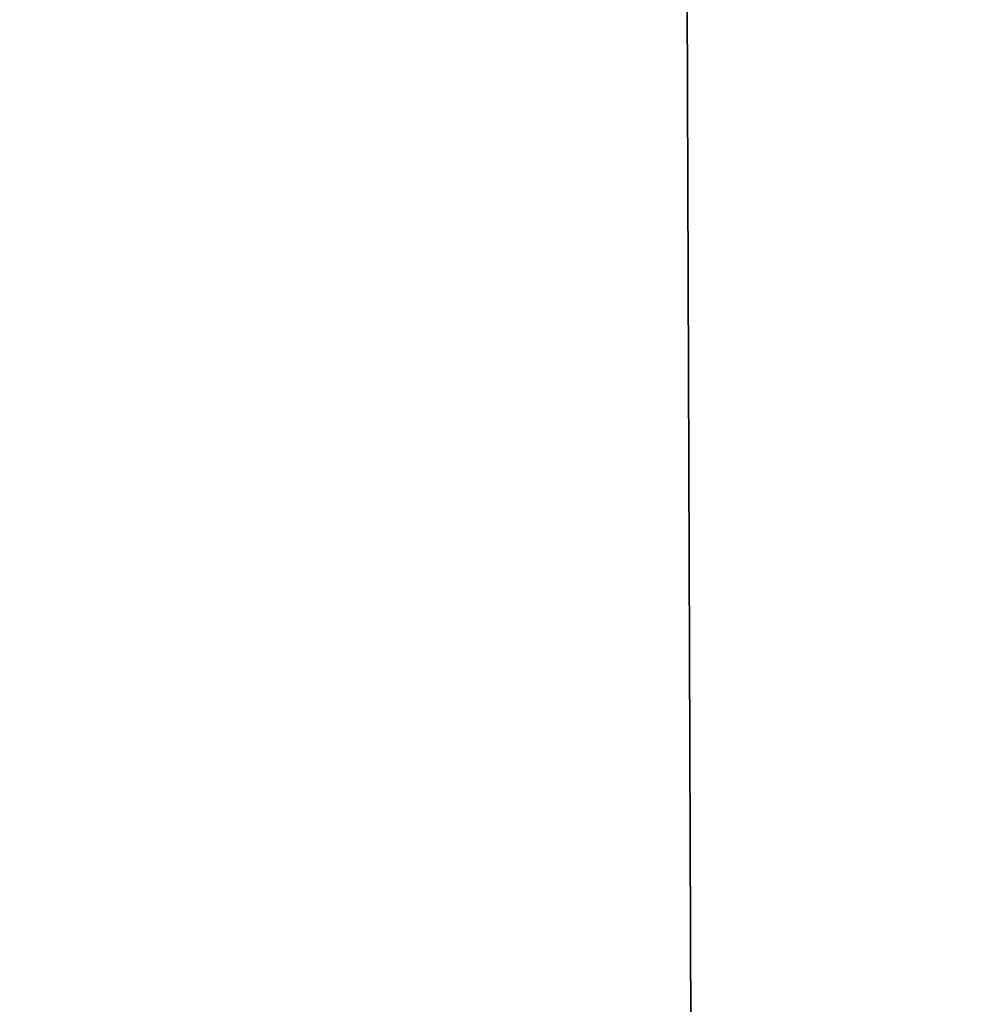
# Model space of a CAD drawing. Header units: millimetres. Extents: x -455 to 455, y -678 to 20.
# Tile 196 of 256: x -2.178 to -2.038, y -59.591 to -59.446. Entities that reach past the tile are written whole.
import ezdxf

# ---------------------------------------------------------------- set-up
doc = ezdxf.new("R2010")
doc.units = ezdxf.units.MM
doc.header["$LTSCALE"] = 65.185185
for name, color, linetype in [('237', 7, 'CONTINUOUS'), ('362', 7, 'CONTINUOUS'), ('375', 7, 'CONTINUOUS'), ('566', 7, 'CONTINUOUS'), ('568', 7, 'CONTINUOUS')]:
    doc.layers.add(name, color=color, linetype=linetype)

msp = doc.modelspace()

# ---------------------------------------------------------------- linework, layer by layer
at = {"layer": '237', "linetype": 'Continuous'}
for points in [[(-2.02482, -74.85131, -2.96229), (-2.2, -25, -1.35), (-2.63505, -74.85131, -1.35), (-2.02482, -74.85131, -2.96229)], [(-1.87094, -25.60872, -2.45872), (-2.2, -25, -1.35), (-2.02482, -74.85131, -2.96229), (-1.87094, -25.60872, -2.45872)]]:
    msp.add_3dface(points, dxfattribs=at)
at = {"layer": '362', "linetype": 'Continuous'}
for points in [[(-2, -74.7, 19.85), (-2, 0, 19.85), (-4.05718, -6.35378, 19.03358), (-2, -74.7, 19.85)], [(-2, -74.7, 19.85), (-4.05718, -6.35378, 19.03358), (-4.12132, -74.7, 18.97132), (-2, -74.7, 19.85)]]:
    msp.add_3dface(points, dxfattribs=at)
at = {"layer": '375', "linetype": 'Continuous'}
for points in [[(-2, -41.71041, -6.15), (-2.34238, -71.5, -6.28562), (-2.35355, -41.71041, -6.29645), (-2, -41.71041, -6.15)], [(-2, -71.5, -6.15), (-2.34238, -71.5, -6.28562), (-2, -41.71041, -6.15), (-2, -71.5, -6.15)]]:
    msp.add_3dface(points, dxfattribs=at)
at = {"layer": '566', "linetype": 'Continuous'}
for points in [[(-2.09344, -12.78906, 15.05), (-1.9099, -11.79276, 15.84277), (-2.63505, -74.85131, 15.05), (-2.09344, -12.78906, 15.05)], [(-2.63505, -74.85131, 15.05), (-1.9099, -11.79276, 15.84277), (-2.02482, -74.85131, 16.66229), (-2.63505, -74.85131, 15.05)]]:
    msp.add_3dface(points, dxfattribs=at)
at = {"layer": '568', "linetype": 'Continuous'}
msp.add_3dface([(-2.63505, -74.85131, 15.05), (-2.32584, -39.4198, 14.79427), (-2.09344, -12.78906, 15.05), (-2.63505, -74.85131, 15.05)], dxfattribs=at)

doc.saveas('drawing.dxf')
